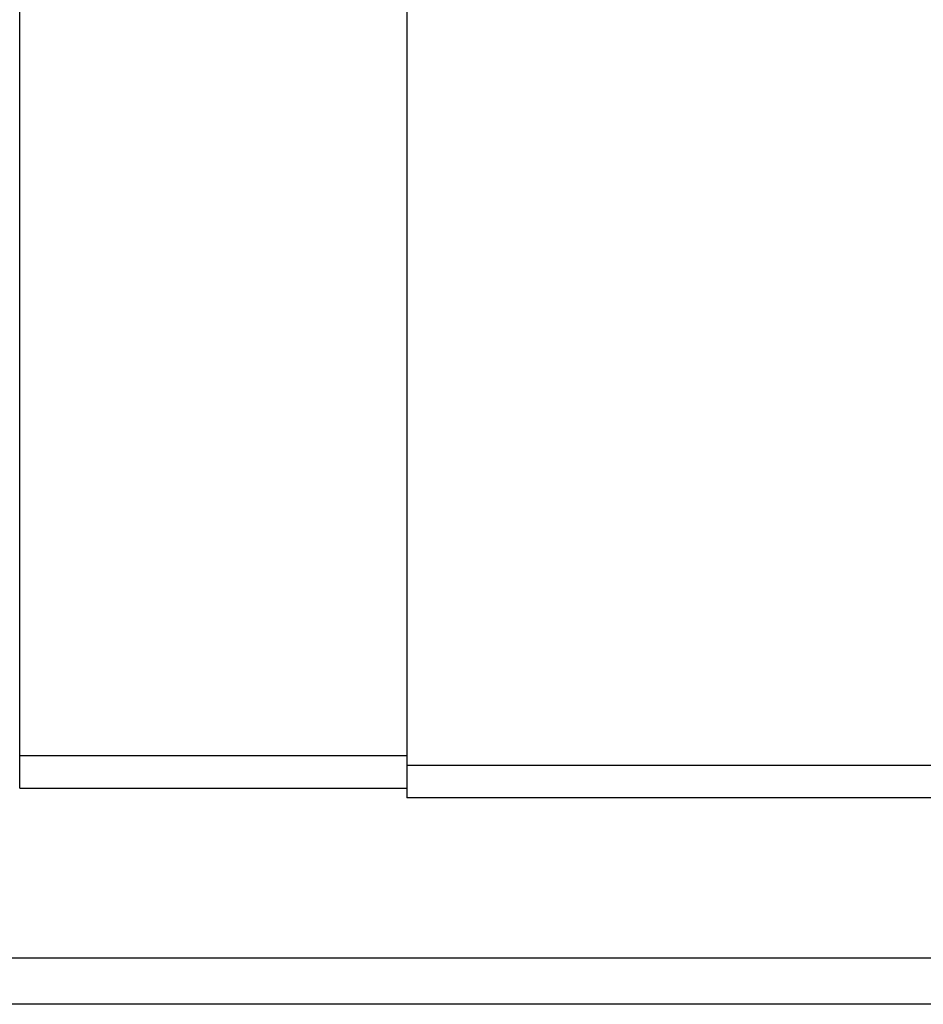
# Model space of a CAD drawing. Header units: millimetres. Extents: x 920 to 1158, y 73 to 164.
# Tile 4 of 50: x 1065 to 1079, y 88 to 103. Entities that reach past the tile are written whole.
import ezdxf

# ---------------------------------------------------------------- set-up
doc = ezdxf.new("R2010")
doc.units = ezdxf.units.MM
doc.header["$LTSCALE"] = 0.15
doc.layers.add('2', color=7, linetype='CONTINUOUS')

msp = doc.modelspace()

# ---------------------------------------------------------------- linework, layer by layer
at = {"layer": '2', "color": 0, "linetype": 'Continuous'}
for p, q in [((1070.848, 114.927), (1070.848, 91.127)), ((1064.848, 91.277), (1064.848, 110.692)), ((1070.848, 91.777), (1064.848, 91.777)), ((1118.848, 91.627), (1070.848, 91.627)), ((1064.848, 91.277), (1070.848, 91.277)), ((1118.848, 91.127), (1070.848, 91.127)), ((1152.048, 88.641), (1031.822, 88.641)), ((1152.048, 87.927), (1012.648, 87.927))]:
    msp.add_line(p, q, dxfattribs=at)

doc.saveas('drawing.dxf')
